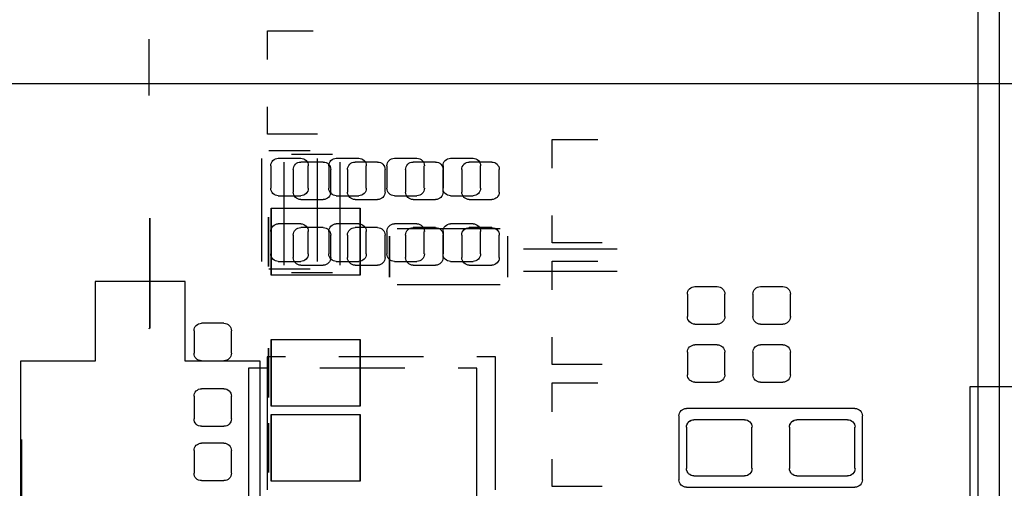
# Model space of a CAD drawing. Header units: inches. Extents: x -2.12 to 5.58, y -1.38 to 1.5.
# Tile 4 of 32: x -1.5 to -0.97, y -0.68 to -0.43. Entities that reach past the tile are written whole.
import ezdxf

# ---------------------------------------------------------------- set-up
doc = ezdxf.new("R2010")
doc.units = ezdxf.units.IN
doc.header["$MEASUREMENT"] = 0
for name, color, linetype in [('INTF_BLUE', 7, 'Continuous'), ('INTF_GREEN_1', 7, 'Continuous'), ('INTF_GREEN_3', 7, 'Continuous'), ('INTF_MAGENTA', 7, 'Continuous'), ('INTF_RED_1', 7, 'Continuous'), ('INTF_YELLOW_1', 7, 'Continuous'), ('INTF_YELLOW_2', 7, 'Continuous'), ('WHITE', 7, 'Continuous')]:
    doc.layers.add(name, color=color, linetype=linetype)

# ---------------------------------------------------------------- blocks, each defined once
blk = doc.blocks.new('DDD71C7C7C9CF9294EF7B95702A5EAB48181DBE0$$$B8A4396250C5687B1D31E70758B30729E1AC4426')
at = {"layer": 'INTF_MAGENTA', "color": 6}
for p, q in [((-189.56, -103.442), (-189.56, -102.044)), ((-189.459, -101.943), (-188.9, -101.943)), ((-188.798, -102.044), (-188.798, -103.442)), ((-193.319, -103.226), (-192.049, -103.226)), ((-193.319, -103.53), (-192.049, -103.53)), ((-188.9, -103.543), (-189.459, -103.543)), ((-191.414, -106.642), (-191.414, -104.839)), ((-191.414, -104.839), (-191.163, -104.839)), ((-190.44, -104.839), (-189.288, -104.839)), ((-188.568, -104.839), (-188.316, -104.839)), ((-188.316, -104.839), (-188.316, -106.642)), ((-196.545, -105.385), (-194.259, -105.385)), ((-196.647, -106.35), (-196.647, -105.486)), ((-194.158, -105.486), (-194.158, -106.35)), ((-185.242, -107.201), (-185.242, -105.804)), ((-194.259, -106.451), (-196.545, -106.451))]:
    blk.add_line(p, q, dxfattribs=at)
for centre, start, end in [((-196.545, -105.486), 90, 180), ((-194.259, -105.486), 360, 90), ((-196.545, -106.35), 180, 270), ((-194.259, -106.35), 270, 0)]:
    blk.add_arc(centre, 0.102, start, end, dxfattribs=at)
at = {"layer": 'INTF_RED_1', "color": 1}
blk.add_line((-198.501, -77.724), (-198.501, -113.411), dxfattribs=at)
at = {"layer": 'WHITE', "color": 7}
for p, q in [((-191.618, -102.044), (-191.313, -102.044)), ((-190.856, -102.044), (-190.551, -102.044)), ((-190.068, -102.044), (-189.763, -102.044)), ((-189.332, -102.044), (-189.027, -102.044)), ((-191.719, -102.451), (-191.719, -102.146)), ((-191.211, -102.146), (-191.211, -102.451)), ((-190.957, -102.451), (-190.957, -102.146)), ((-190.449, -102.146), (-190.449, -102.451)), ((-190.17, -102.451), (-190.17, -102.146)), ((-189.662, -102.146), (-189.662, -102.451)), ((-189.433, -102.451), (-189.433, -102.146)), ((-188.925, -102.146), (-188.925, -102.451)), ((-191.313, -102.552), (-191.618, -102.552)), ((-190.551, -102.552), (-190.856, -102.552)), ((-189.763, -102.552), (-190.068, -102.552)), ((-189.027, -102.552), (-189.332, -102.552)), ((-191.618, -102.933), (-191.313, -102.933)), ((-190.856, -102.933), (-190.551, -102.933)), ((-190.068, -102.933), (-189.763, -102.933)), ((-189.332, -102.933), (-189.027, -102.933)), ((-191.719, -103.34), (-191.719, -103.035)), ((-191.211, -103.035), (-191.211, -103.34)), ((-190.957, -103.34), (-190.957, -103.035)), ((-190.449, -103.035), (-190.449, -103.34)), ((-190.17, -103.34), (-190.17, -103.035)), ((-189.662, -103.035), (-189.662, -103.34)), ((-189.433, -103.34), (-189.433, -103.035)), ((-188.925, -103.035), (-188.925, -103.34)), ((-191.313, -103.442), (-191.618, -103.442)), ((-190.551, -103.442), (-190.856, -103.442)), ((-189.763, -103.442), (-190.068, -103.442)), ((-189.027, -103.442), (-189.332, -103.442)), ((-195.567, -103.734), (-195.262, -103.734)), ((-194.678, -103.734), (-194.374, -103.734)), ((-195.669, -104.14), (-195.669, -103.835)), ((-195.161, -103.835), (-195.161, -104.14)), ((-194.78, -104.14), (-194.78, -103.835)), ((-194.272, -103.835), (-194.272, -104.14)), ((-195.262, -104.242), (-195.567, -104.242)), ((-194.374, -104.242), (-194.678, -104.242)), ((-187.985, -104.229), (-187.681, -104.229)), ((-188.087, -104.635), (-188.087, -104.331)), ((-187.579, -104.331), (-187.579, -104.635)), ((-195.567, -104.521), (-195.262, -104.521)), ((-194.678, -104.521), (-194.374, -104.521)), ((-195.669, -104.927), (-195.669, -104.623)), ((-195.161, -104.623), (-195.161, -104.927)), ((-194.78, -104.927), (-194.78, -104.623)), ((-194.272, -104.623), (-194.272, -104.927)), ((-187.681, -104.737), (-187.985, -104.737)), ((-195.262, -105.029), (-195.567, -105.029)), ((-194.374, -105.029), (-194.678, -105.029)), ((-188.087, -105.524), (-188.087, -105.219)), ((-187.985, -105.118), (-187.681, -105.118)), ((-187.579, -105.219), (-187.579, -105.524)), ((-196.545, -106.197), (-196.545, -105.639)), ((-196.444, -105.537), (-195.758, -105.537)), ((-195.656, -105.639), (-195.656, -106.197)), ((-195.148, -106.197), (-195.148, -105.639)), ((-195.047, -105.537), (-194.361, -105.537)), ((-194.259, -105.639), (-194.259, -106.197)), ((-187.681, -105.626), (-187.985, -105.626)), ((-187.985, -105.855), (-187.681, -105.855)), ((-188.087, -106.261), (-188.087, -105.956)), ((-187.579, -105.956), (-187.579, -106.261)), ((-195.758, -106.299), (-196.444, -106.299)), ((-194.361, -106.299), (-195.047, -106.299)), ((-187.681, -106.362), (-187.985, -106.362))]:
    blk.add_line(p, q, dxfattribs=at)
for centre, start, end in [((-191.618, -102.146), 90, 180), ((-191.313, -102.146), 360, 90), ((-190.856, -102.146), 90, 180), ((-190.551, -102.146), 360, 90), ((-190.068, -102.146), 90, 180), ((-189.763, -102.146), 360, 90), ((-189.332, -102.146), 90, 180), ((-189.027, -102.146), 360, 90), ((-191.618, -102.451), 180, 270), ((-191.313, -102.451), 270, 0), ((-190.856, -102.451), 180, 270), ((-190.551, -102.451), 270, 0), ((-190.068, -102.451), 180, 270), ((-189.763, -102.451), 270, 0), ((-189.332, -102.451), 180, 270), ((-189.027, -102.451), 270, 0), ((-191.618, -103.035), 90, 180), ((-191.313, -103.035), 360, 90), ((-190.856, -103.035), 90, 180), ((-190.551, -103.035), 360, 90), ((-190.068, -103.035), 90, 180), ((-189.763, -103.035), 360, 90), ((-189.332, -103.035), 90, 180), ((-189.027, -103.035), 360, 90), ((-191.618, -103.34), 180, 270), ((-191.313, -103.34), 270, 0), ((-190.856, -103.34), 180, 270), ((-190.551, -103.34), 270, 0), ((-190.068, -103.34), 180, 270), ((-189.763, -103.34), 270, 0), ((-189.332, -103.34), 180, 270), ((-189.027, -103.34), 270, 0), ((-195.567, -103.835), 90, 180), ((-195.262, -103.835), 360, 90), ((-194.678, -103.835), 90, 180), ((-194.374, -103.835), 360, 90), ((-195.567, -104.14), 180, 270), ((-195.262, -104.14), 270, 0), ((-194.678, -104.14), 180, 270), ((-194.374, -104.14), 270, 0), ((-187.985, -104.331), 90, 180), ((-187.681, -104.331), 360, 90), ((-195.567, -104.623), 90, 180), ((-195.262, -104.623), 360, 90), ((-194.678, -104.623), 90, 180), ((-194.374, -104.623), 360, 90), ((-187.985, -104.635), 180, 270), ((-187.681, -104.635), 270, 0), ((-195.567, -104.927), 180, 270), ((-195.262, -104.927), 270, 0), ((-194.678, -104.927), 180, 270), ((-194.374, -104.927), 270, 0), ((-187.985, -105.219), 90, 180), ((-187.681, -105.219), 360, 90), ((-196.444, -105.639), 90, 180), ((-195.758, -105.639), 360, 90), ((-195.047, -105.639), 90, 180), ((-194.361, -105.639), 360, 90), ((-187.985, -105.524), 180, 270), ((-187.681, -105.524), 270, 0), ((-187.985, -105.956), 90, 180), ((-187.681, -105.956), 360, 90), ((-196.444, -106.197), 180, 270), ((-195.758, -106.197), 270, 0), ((-195.047, -106.197), 180, 270), ((-194.361, -106.197), 270, 0), ((-187.985, -106.261), 180, 270), ((-187.681, -106.261), 270, 0)]:
    blk.add_arc(centre, 0.102, start, end, dxfattribs=at)
blk = doc.blocks.new('S70CR100-TOP')
at = {"color": 0}
blk.add_blockref('DDD71C7C7C9CF9294EF7B95702A5EAB48181DBE0$$$B8A4396250C5687B1D31E70758B30729E1AC4426', (0, 0), dxfattribs=at)
blk = doc.blocks.new('3873F21D59116B9BB77B534D235B23D2048C078A$$$B8A4396250C5687B1D31E70758B30729E1AC4426')
at = {"layer": 'INTF_BLUE', "color": 5}
for p, q in [((-188.576, -100.2635), (-189.1975, -100.2635)), ((-188.576, -100.6533), (-188.576, -100.2635)), ((-186.9694, -101.1428), (-186.9694, -100.3808)), ((-200.6016, -100.9853), (-175.6004, -100.9853)), ((-188.576, -101.6665), (-188.576, -101.2955)), ((-192.4368, -101.7367), (-193.0583, -101.7367)), ((-192.4368, -102.1265), (-192.4368, -101.7367)), ((-189.2551, -101.6665), (-188.576, -101.6665)), ((-188.6284, -102.6716), (-189.8316, -102.6716)), ((-189.8316, -102.6716), (-189.8316, -103.5764)), ((-188.6284, -103.5764), (-188.6284, -102.6716)), ((-192.4368, -103.1397), (-192.4368, -102.7687)), ((-188.5925, -103.4584), (-188.5925, -102.7897)), ((-186.9783, -102.8037), (-186.9783, -104.2962)), ((-190.3349, -102.9462), (-191.7319, -102.9462)), ((-191.8335, -103.0478), (-191.8335, -103.6066)), ((-190.2333, -103.6066), (-190.2333, -103.0478)), ((-193.1159, -103.1397), (-192.4368, -103.1397)), ((-192.4368, -103.3877), (-193.0583, -103.3877)), ((-192.4368, -103.7775), (-192.4368, -103.3877)), ((-189.8316, -103.5764), (-188.6284, -103.5764)), ((-191.7319, -103.7082), (-190.3349, -103.7082)), ((-186.9783, -104.2962), (-186.9676, -104.3069)), ((-192.4368, -104.7907), (-192.4368, -104.4197)), ((-188.6284, -104.4496), (-189.8316, -104.4496)), ((-189.8316, -104.4496), (-189.8316, -105.3544)), ((-188.6284, -105.3544), (-188.6284, -104.4496)), ((-188.5925, -105.2364), (-188.5925, -104.5677)), ((-193.1159, -104.7907), (-192.4368, -104.7907)), ((-192.4368, -105.0387), (-193.0583, -105.0387)), ((-192.4368, -105.4285), (-192.4368, -105.0387)), ((-189.8316, -105.3544), (-188.6284, -105.3544)), ((-188.6284, -105.4656), (-189.8316, -105.4656)), ((-189.8316, -105.4656), (-189.8316, -106.3704)), ((-188.6284, -106.3704), (-188.6284, -105.4656)), ((-188.5925, -106.2524), (-188.5925, -105.5837)), ((-192.4368, -106.4417), (-192.4368, -106.0707)), ((-193.1159, -106.4417), (-192.4368, -106.4417)), ((-189.8316, -106.3704), (-188.6284, -106.3704))]:
    blk.add_line(p, q, dxfattribs=at)
blk = doc.blocks.new('S70CR100-BOT')
at = {"color": 0}
blk.add_blockref('3873F21D59116B9BB77B534D235B23D2048C078A$$$B8A4396250C5687B1D31E70758B30729E1AC4426', (0, 0), dxfattribs=at)
blk = doc.blocks.new('31673240982F5778DC3FB12357F58391CCFCB263$$$B8A4396250C5687B1D31E70758B30729E1AC4426')
at = {"layer": 'INTF_GREEN_1', "color": 3}
for p, q in [((-188.576, -100.2635), (-189.1894, -100.2635)), ((-188.576, -100.6386), (-188.576, -100.2635)), ((-186.9694, -101.1428), (-186.9694, -100.3808)), ((-188.576, -101.6665), (-188.576, -101.301)), ((-192.4368, -101.7367), (-193.0502, -101.7367)), ((-192.4368, -102.1118), (-192.4368, -101.7367)), ((-189.2485, -101.6665), (-188.576, -101.6665)), ((-189.8316, -102.6716), (-189.8316, -103.5764)), ((-188.6284, -102.6716), (-189.8316, -102.6716)), ((-188.6284, -103.5764), (-188.6284, -102.6716)), ((-192.4368, -103.1397), (-192.4368, -102.7742)), ((-188.5925, -103.4583), (-188.5925, -102.7896)), ((-186.9783, -102.8037), (-186.9783, -104.2962)), ((-190.3349, -102.9462), (-191.7319, -102.9462)), ((-191.8335, -103.0478), (-191.8335, -103.6066)), ((-190.2333, -103.6066), (-190.2333, -103.0478)), ((-193.1093, -103.1397), (-192.4368, -103.1397)), ((-192.4368, -103.3877), (-193.0502, -103.3877)), ((-192.4368, -103.7628), (-192.4368, -103.3877)), ((-189.8316, -103.5764), (-188.6284, -103.5764)), ((-191.7319, -103.7082), (-190.3349, -103.7082)), ((-186.9783, -104.2962), (-186.9676, -104.3069)), ((-192.4368, -104.7907), (-192.4368, -104.4252)), ((-189.8316, -104.4496), (-189.8316, -105.3544)), ((-188.6284, -104.4496), (-189.8316, -104.4496)), ((-188.6284, -105.3544), (-188.6284, -104.4496)), ((-188.5925, -105.2363), (-188.5925, -104.5676)), ((-193.1093, -104.7907), (-192.4368, -104.7907)), ((-192.4368, -105.0387), (-193.0502, -105.0387)), ((-192.4368, -105.4138), (-192.4368, -105.0387)), ((-189.8316, -105.3544), (-188.6284, -105.3544)), ((-189.8316, -105.4656), (-189.8316, -106.3704)), ((-188.6284, -105.4656), (-189.8316, -105.4656)), ((-188.6284, -106.3704), (-188.6284, -105.4656)), ((-188.5925, -106.2523), (-188.5925, -105.5836)), ((-192.4368, -106.4417), (-192.4368, -106.0762)), ((-193.1093, -106.4417), (-192.4368, -106.4417)), ((-189.8316, -106.3704), (-188.6284, -106.3704))]:
    blk.add_line(p, q, dxfattribs=at)
at = {"layer": 'INTF_YELLOW_2', "color": 2}
for p, q in [((-188.576, -100.2635), (-189.1975, -100.2635)), ((-188.576, -100.6533), (-188.576, -100.2635)), ((-186.9694, -101.1428), (-186.9694, -100.3808)), ((-188.576, -101.6665), (-188.576, -101.2955)), ((-192.4368, -101.7367), (-193.0583, -101.7367)), ((-192.4368, -102.1265), (-192.4368, -101.7367)), ((-189.2551, -101.6665), (-188.576, -101.6665)), ((-189.8316, -102.6716), (-189.8316, -103.5764)), ((-188.6284, -102.6716), (-189.8316, -102.6716)), ((-188.6284, -103.5764), (-188.6284, -102.6716)), ((-192.4368, -103.1397), (-192.4368, -102.7687)), ((-188.5925, -103.4584), (-188.5925, -102.7897)), ((-186.9783, -102.8037), (-186.9783, -104.2962)), ((-190.3349, -102.9462), (-191.7319, -102.9462)), ((-191.8335, -103.0478), (-191.8335, -103.6066)), ((-190.2333, -103.6066), (-190.2333, -103.0478)), ((-193.1159, -103.1397), (-192.4368, -103.1397)), ((-192.4368, -103.3877), (-193.0583, -103.3877)), ((-192.4368, -103.7775), (-192.4368, -103.3877)), ((-189.8316, -103.5764), (-188.6284, -103.5764)), ((-191.7319, -103.7082), (-190.3349, -103.7082)), ((-186.9783, -104.2962), (-186.9676, -104.3069)), ((-192.4368, -104.7907), (-192.4368, -104.4197)), ((-189.8316, -104.4496), (-189.8316, -105.3544)), ((-188.6284, -104.4496), (-189.8316, -104.4496)), ((-188.6284, -105.3544), (-188.6284, -104.4496)), ((-188.5925, -105.2364), (-188.5925, -104.5677)), ((-193.1159, -104.7907), (-192.4368, -104.7907)), ((-192.4368, -105.0387), (-193.0583, -105.0387)), ((-192.4368, -105.4285), (-192.4368, -105.0387)), ((-189.8316, -105.3544), (-188.6284, -105.3544)), ((-189.8316, -105.4656), (-189.8316, -106.3704)), ((-188.6284, -105.4656), (-189.8316, -105.4656)), ((-188.6284, -106.3704), (-188.6284, -105.4656)), ((-188.5925, -106.2524), (-188.5925, -105.5837)), ((-192.4368, -106.4417), (-192.4368, -106.0707)), ((-193.1159, -106.4417), (-192.4368, -106.4417)), ((-189.8316, -106.3704), (-188.6284, -106.3704))]:
    blk.add_line(p, q, dxfattribs=at)
blk = doc.blocks.new('S70CR110-BOT')
at = {"color": 0}
blk.add_blockref('31673240982F5778DC3FB12357F58391CCFCB263$$$B8A4396250C5687B1D31E70758B30729E1AC4426', (0, 0), dxfattribs=at)
blk = doc.blocks.new('FE1B2A364973CD4E62792E9A41617DEF1B491828$$$B8A4396250C5687B1D31E70758B30729E1AC4426')
at = {"layer": 'INTF_GREEN_3', "color": 3}
for p, q in [((-191.364, -101.994), (-191.059, -101.994)), ((-190.602, -101.994), (-190.297, -101.994)), ((-189.814, -101.994), (-189.509, -101.994)), ((-189.027, -101.994), (-188.722, -101.994)), ((-191.465, -102.4), (-191.465, -102.095)), ((-190.957, -102.095), (-190.957, -102.4)), ((-190.703, -102.4), (-190.703, -102.095)), ((-190.195, -102.095), (-190.195, -102.4)), ((-189.916, -102.4), (-189.916, -102.095)), ((-189.408, -102.095), (-189.408, -102.4)), ((-189.128, -102.4), (-189.128, -102.095)), ((-188.62, -102.095), (-188.62, -102.4)), ((-191.059, -102.502), (-191.364, -102.502)), ((-190.297, -102.502), (-190.602, -102.502)), ((-189.509, -102.502), (-189.814, -102.502)), ((-188.722, -102.502), (-189.027, -102.502)), ((-191.364, -102.883), (-191.059, -102.883)), ((-190.602, -102.883), (-190.297, -102.883)), ((-189.814, -102.883), (-189.509, -102.883)), ((-189.027, -102.883), (-188.722, -102.883)), ((-191.465, -103.289), (-191.465, -102.984)), ((-190.957, -102.984), (-190.957, -103.289)), ((-190.703, -103.289), (-190.703, -102.984)), ((-190.195, -102.984), (-190.195, -103.289)), ((-189.916, -103.289), (-189.916, -102.984)), ((-189.408, -102.984), (-189.408, -103.289)), ((-189.128, -103.289), (-189.128, -102.984)), ((-188.62, -102.984), (-188.62, -103.289)), ((-191.059, -103.391), (-191.364, -103.391)), ((-190.297, -103.391), (-190.602, -103.391)), ((-189.509, -103.391), (-189.814, -103.391)), ((-188.722, -103.391), (-189.027, -103.391)), ((-196.545, -106.197), (-196.545, -105.639)), ((-196.444, -105.537), (-195.758, -105.537)), ((-195.656, -105.639), (-195.656, -106.197)), ((-195.148, -106.197), (-195.148, -105.639)), ((-195.047, -105.537), (-194.361, -105.537)), ((-194.259, -105.639), (-194.259, -106.197)), ((-195.758, -106.299), (-196.444, -106.299)), ((-194.361, -106.299), (-195.047, -106.299))]:
    blk.add_line(p, q, dxfattribs=at)
for centre, start, end in [((-191.364, -102.095), 90, 180), ((-191.059, -102.095), 360, 90), ((-190.602, -102.095), 90, 180), ((-190.297, -102.095), 360, 90), ((-189.814, -102.095), 90, 180), ((-189.509, -102.095), 360, 90), ((-189.027, -102.095), 90, 180), ((-188.722, -102.095), 360, 90), ((-191.364, -102.4), 180, 270), ((-191.059, -102.4), 270, 0), ((-190.602, -102.4), 180, 270), ((-190.297, -102.4), 270, 0), ((-189.814, -102.4), 180, 270), ((-189.509, -102.4), 270, 0), ((-189.027, -102.4), 180, 270), ((-188.722, -102.4), 270, 0), ((-191.364, -102.984), 90, 180), ((-191.059, -102.984), 360, 90), ((-190.602, -102.984), 90, 180), ((-190.297, -102.984), 360, 90), ((-189.814, -102.984), 90, 180), ((-189.509, -102.984), 360, 90), ((-189.027, -102.984), 90, 180), ((-188.722, -102.984), 360, 90), ((-191.364, -103.289), 180, 270), ((-191.059, -103.289), 270, 0), ((-190.602, -103.289), 180, 270), ((-190.297, -103.289), 270, 0), ((-189.814, -103.289), 180, 270), ((-189.509, -103.289), 270, 0), ((-189.027, -103.289), 180, 270), ((-188.722, -103.289), 270, 0), ((-196.444, -105.639), 90, 180), ((-195.758, -105.639), 360, 90), ((-195.047, -105.639), 90, 180), ((-194.361, -105.639), 360, 90), ((-196.444, -106.197), 180, 270), ((-195.758, -106.197), 270, 0), ((-195.047, -106.197), 180, 270), ((-194.361, -106.197), 270, 0)]:
    blk.add_arc(centre, 0.102, start, end, dxfattribs=at)
at = {"layer": 'INTF_YELLOW_1', "color": 2}
for p, q in [((-198.213, -77.163), (-198.213, -113.704)), ((-189.154, -101.892), (-188.595, -101.892)), ((-189.255, -103.391), (-189.255, -101.994)), ((-188.493, -101.994), (-188.493, -103.391)), ((-188.595, -103.492), (-189.154, -103.492)), ((-187.46, -104.742), (-187.46, -103.662)), ((-187.46, -103.662), (-186.24, -103.662)), ((-186.24, -103.662), (-186.24, -104.742)), ((-191.668, -104.686), (-191.417, -104.686)), ((-191.668, -106.489), (-191.668, -104.686)), ((-190.694, -104.686), (-189.542, -104.686)), ((-188.822, -104.686), (-188.57, -104.686)), ((-188.57, -104.686), (-188.57, -106.489)), ((-188.476, -107.422), (-188.476, -104.742)), ((-188.476, -104.742), (-187.46, -104.742)), ((-186.24, -104.742), (-185.224, -104.742)), ((-185.224, -104.742), (-185.224, -107.422)), ((-198.107, -105.086), (-198.92, -105.086)), ((-198.107, -112.071), (-198.107, -105.086)), ((-196.545, -105.385), (-194.259, -105.385)), ((-196.647, -106.35), (-196.647, -105.486)), ((-194.158, -105.486), (-194.158, -106.35)), ((-194.259, -106.451), (-196.545, -106.451))]:
    blk.add_line(p, q, dxfattribs=at)
for centre, start, end in [((-196.545, -105.486), 90, 180), ((-194.259, -105.486), 360, 90), ((-196.545, -106.35), 180, 270), ((-194.259, -106.35), 270, 0)]:
    blk.add_arc(centre, 0.102, start, end, dxfattribs=at)
blk = doc.blocks.new('S70CR110-TOP')
at = {"color": 0}
blk.add_blockref('FE1B2A364973CD4E62792E9A41617DEF1B491828$$$B8A4396250C5687B1D31E70758B30729E1AC4426', (0, 0), dxfattribs=at)
blk = doc.blocks.new('S70CR100_STACK_ASSY_ASM')
at = {"color": 0, "extrusion": (0, 0, -1), "rotation": 1.14827544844e-05}
blk.add_blockref('S70CR100-TOP', (223.214, 89.15), dxfattribs=at)
at = {"color": 0, "extrusion": (0, 0, -1)}
for name, p in [('S70CR110-BOT', (223.214, 89.15, -1)), ('S70CR100-BOT', (223.215, 89.15, -1)), ('S70CR110-TOP', (223.214, 89.15))]:
    blk.add_blockref(name, p, dxfattribs=at)

msp = doc.modelspace()

# ---------------------------------------------------------------- block references
at = {"xscale": 0.0393700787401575, "yscale": 0.0393700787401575, "zscale": 0.0393700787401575}
msp.add_blockref('S70CR100_STACK_ASSY_ASM', (0, 0), dxfattribs=at)

doc.saveas('drawing.dxf')
